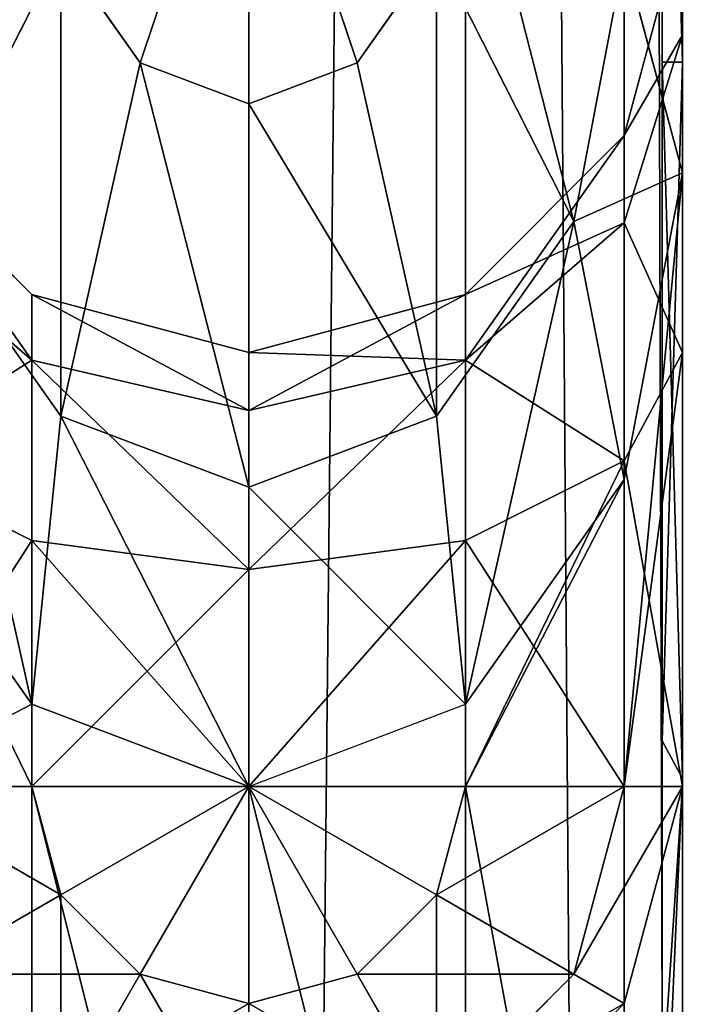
# Model space of a CAD drawing. Extents: x 0 to 923, y 0 to 335.
# Tile 94 of 164: x 639.7 to 641.25, y 160.33 to 162.6. Entities that reach past the tile are written whole.
import ezdxf

# ---------------------------------------------------------------- set-up
doc = ezdxf.new("R2010")
doc.units = 0
doc.layers.get('0').update_dxf_attribs({"color": 13, "linetype": 'CONTINUOUS'})

# ---------------------------------------------------------------- blocks, each defined once
blk = doc.blocks.new('GROUP_4')
mesh = blk.add_polyface()
corners = [(60.9964, 163.7155, 126.772), (50.0357, 151.7232, 115.9638), (49.0643, 163.3024, 115.9638), (61.8698, 153.3039, 126.772)]
mesh.append_faces([[corners[k] for k in face] for face in [(0, 1, 2), (1, 0, 3)]], dxfattribs={"vtx0": -1})
mesh = blk.add_polyface()
corners = [(49.3339, 151.6295, 116.6726), (60.3617, 163.6936, 127.5467), (48.3567, 163.2779, 116.6726), (61.2404, 153.2198, 127.5467)]
mesh.append_faces([[corners[k] for k in face] for face in [(0, 1, 2), (1, 0, 3)]], dxfattribs={"vtx0": -1})
blk = doc.blocks.new('COMPONENT_7')
blk.add_blockref('GROUP_4', (0, 0))
blk = doc.blocks.new('GROUP_2')
mesh = blk.add_polyface()
corners = [(829, 49), (1, 1), (1, 49), (829, 1)]
mesh.append_faces([[corners[k] for k in face] for face in [(0, 1, 2), (1, 0, 3)]], dxfattribs={"vtx0": -1})
mesh = blk.add_polyface()
corners = [(829, 1, 50), (1, 49, 50), (1, 1, 50), (829, 49, 50)]
mesh.append_faces([[corners[k] for k in face] for face in [(0, 1, 2), (1, 0, 3)]], dxfattribs={"vtx0": -1})
blk = doc.blocks.new('COMPONENT_4')
for p, q in [((5, 9.4675), (5, 9.717, 0.067)), ((2.7663, 8.869), (5, 9.4675)), ((5, 9.4675), (7.2337, 8.869)), ((7.3585, 9.085, 0.067), (7.2337, 8.869)), ((7.2337, 8.869), (8.869, 7.2337)), ((8.869, 2.7663), (7.2337, 1.131)), ((5, 0.5325), (2.7663, 1.131)), ((7.2337, 1.131), (5, 0.5325)), ((7.2337, 1.131), (7.3585, 0.915, 0.067)), ((5, 0.5325), (5, 0.283, 0.067))]:
    blk.add_line(p, q)
mesh = blk.add_polyface()
corners = [(5, 9.717, 0.067), (2.7663, 8.869), (2.6415, 9.085, 0.067), (5, 9.4675)]
mesh.append_faces([[corners[k] for k in face] for face in [(0, 1, 2), (1, 0, 3)]], dxfattribs={"vtx0": -1})
mesh = blk.add_polyface()
corners = [(7.3585, 9.085, 0.067), (5, 9.4675), (5, 9.717, 0.067), (7.2337, 8.869)]
mesh.append_faces([[corners[k] for k in face] for face in [(0, 1, 2), (1, 0, 3)]], dxfattribs={"vtx0": -1})
mesh = blk.add_polyface()
corners = [(1.131, 7.2337), (1.131, 2.7663), (0.5325, 5), (2.7663, 8.869), (2.7663, 1.131), (5, 0.5325), (5, 9.4675), (7.2337, 1.131), (7.2337, 8.869), (8.869, 2.7663), (8.869, 7.2337), (9.4675, 5)]
mesh.append_faces([[corners[k] for k in face] for face in [(0, 1, 2), (9, 10, 11)]], dxfattribs={"vtx0": -1})
mesh.append_faces([[corners[k] for k in face] for face in [(1, 3, 4), (4, 3, 5), (5, 6, 7), (7, 8, 9)]], dxfattribs={"vtx0": -1, "vtx1": -1})
mesh.append_faces([[corners[k] for k in face] for face in [(1, 0, 3), (5, 3, 6), (7, 6, 8), (9, 8, 10)]], dxfattribs={"vtx0": -1, "vtx2": -1})
mesh = blk.add_polyface()
corners = [(7.3585, 9.085, 0.067), (8.869, 7.2337), (7.2337, 8.869), (9.085, 7.3585, 0.067)]
mesh.append_faces([[corners[k] for k in face] for face in [(0, 1, 2), (1, 0, 3)]], dxfattribs={"vtx0": -1})
mesh = blk.add_polyface()
corners = [(8.869, 2.7663), (7.3585, 0.915, 0.067), (7.2337, 1.131), (9.085, 2.6415, 0.067)]
mesh.append_faces([[corners[k] for k in face] for face in [(0, 1, 2), (1, 0, 3)]], dxfattribs={"vtx0": -1})
mesh = blk.add_polyface()
corners = [(2.7663, 1.131), (5, 0.283, 0.067), (2.6415, 0.915, 0.067), (5, 0.5325)]
mesh.append_faces([[corners[k] for k in face] for face in [(0, 1, 2), (1, 0, 3)]], dxfattribs={"vtx0": -1})
mesh = blk.add_polyface()
corners = [(7.2337, 1.131), (5, 0.283, 0.067), (5, 0.5325), (7.3585, 0.915, 0.067)]
mesh.append_faces([[corners[k] for k in face] for face in [(0, 1, 2), (1, 0, 3)]], dxfattribs={"vtx0": -1})
blk = doc.blocks.new('GROUP_19')
for p, q in [((359, 1), (359, 49)), ((359.5, 49, 0.134), (359.5, 1, 0.134)), ((359.866, 49, 0.5), (359.866, 1, 0.5)), ((360, 49, 23), (360, 19.6125, 23)), ((360, 49, 1), (360, 1, 1)), ((358.75, 19.8662, 23.866), (359, 20.6125, 24)), ((359, 19.7714, 23.866), (359, 20.6125, 24)), ((359.25, 19.8662, 23.866), (359, 20.6125, 24)), ((360, 20.1983, 15), (359.866, 19.6983, 15)), ((360, 19.9304, 16), (360, 20.1983, 15)), ((360, 19.9304, 14), (360, 20.1983, 15)), ((358.25, 19.5001, 23.5), (358.567, 20.125, 23.866)), ((358.567, 20.125, 23.866), (358.75, 19.8662, 23.866)), ((359.25, 19.8662, 23.866), (359.433, 20.125, 23.866)), ((359.75, 19.5001, 23.5), (359.433, 20.125, 23.866)), ((359.75, 19.5001, 23.5), (359.866, 20.1125, 23.5)), ((360, 19.6125, 23), (359.866, 20.1125, 23.5)), ((359.866, 19.4973, 15.75), (360, 19.9304, 16)), ((359.866, 19.4973, 14.25), (360, 19.9304, 14)), ((360, 19.1983, 16.7321), (360, 19.9304, 16)), ((360, 19.1983, 13.2679), (360, 19.9304, 14)), ((358.567, 19.0519, 23.5), (358.75, 19.8662, 23.866)), ((358.75, 19.8662, 23.866), (359, 19.7714, 23.866)), ((359, 19.7714, 23.866), (359.25, 19.8662, 23.866)), ((359.433, 19.0519, 23.5), (359.25, 19.8662, 23.866)), ((359, 18.8878, 23.5), (359, 19.7714, 23.866)), ((358.134, 19.6983, 15), (358.5, 19.3323, 15)), ((359.866, 19.6983, 15), (359.5, 19.3323, 15)), ((359.866, 19.6983, 15), (359.866, 19.4973, 15.75)), ((359.866, 19.6983, 15), (359.866, 19.4973, 14.25)), ((360, 19.6125, 23), (359.866, 18.9054, 23)), ((360, 18.1983, 21.5858), (360, 19.6125, 23)), ((358.5, 19.1804, 15.567), (358.134, 19.4973, 15.75)), ((358.5, 19.1804, 14.433), (358.134, 19.4973, 14.25)), ((358.25, 19.5001, 23.5), (358.567, 19.0519, 23.5)), ((359.433, 19.0519, 23.5), (359.75, 19.5001, 23.5)), ((359.5, 19.1804, 15.567), (359.866, 19.4973, 15.75)), ((359.5, 19.1804, 14.433), (359.866, 19.4973, 14.25)), ((359.866, 18.9054, 23), (359.75, 19.5001, 23.5)), ((359.866, 19.4973, 15.75), (359.866, 18.9483, 16.299)), ((359.866, 19.4973, 14.25), (359.866, 18.9483, 13.701)), ((358.5, 19.3323, 15), (358.5, 19.1804, 15.567)), ((358.5, 19.3323, 15), (359, 19.1983, 15)), ((358.5, 19.3323, 15), (358.5, 19.1804, 14.433)), ((359.5, 19.3323, 15), (359, 19.1983, 15)), ((359.5, 19.3323, 15), (359.5, 19.1804, 15.567)), ((359.5, 19.3323, 15), (359.5, 19.1804, 14.433)), ((359, 19.1983, 15), (359, 19.0643, 15.5)), ((359, 19.1983, 15), (359, 19.0643, 14.5)), ((359.866, 18.9483, 16.299), (360, 19.1983, 16.7321)), ((359.866, 18.9483, 13.701), (360, 19.1983, 13.2679)), ((360, 18.1983, 17), (360, 19.1983, 16.7321)), ((360, 18.1983, 13), (360, 19.1983, 13.2679)), ((359, 19.0643, 15.5), (358.5, 19.1804, 15.567)), ((358.5, 19.1804, 15.567), (358.5, 18.7653, 15.9821)), ((359, 19.0643, 14.5), (358.5, 19.1804, 14.433)), ((358.5, 19.1804, 14.433), (358.5, 18.7653, 14.0179)), ((359, 19.0643, 15.5), (359.5, 19.1804, 15.567)), ((359, 19.0643, 14.5), (359.5, 19.1804, 14.433)), ((359.5, 19.1804, 15.567), (359.5, 18.7653, 15.9821)), ((359.5, 19.1804, 14.433), (359.5, 18.7653, 14.0179)), ((359, 19.0643, 15.5), (359, 18.6983, 15.866)), ((359, 19.0643, 14.5), (359, 18.6983, 14.134)), ((358.5, 18.3878, 23), (358.567, 19.0519, 23.5)), ((358.567, 19.0519, 23.5), (359, 18.8878, 23.5)), ((359, 18.8878, 23.5), (359.433, 19.0519, 23.5)), ((359.5, 18.3878, 23), (359.433, 19.0519, 23.5)), ((358.5, 18.7653, 15.9821), (358.134, 18.9483, 16.299)), ((358.5, 18.7653, 14.0179), (358.134, 18.9483, 13.701)), ((359.5, 18.7653, 15.9821), (359.866, 18.9483, 16.299)), ((359.5, 18.7653, 14.0179), (359.866, 18.9483, 13.701)), ((359.866, 18.9483, 16.299), (359.866, 18.1983, 16.5)), ((359.866, 18.9483, 13.701), (359.866, 18.1983, 13.5)), ((358.5, 18.3878, 23), (358.134, 18.9054, 23)), ((359.866, 18.9054, 23), (359.5, 18.3878, 23)), ((359.866, 18.1983, 22.2929), (359.866, 18.9054, 23)), ((359, 18.1983, 23), (359, 18.8878, 23.5)), ((359, 18.6983, 15.866), (358.5, 18.7653, 15.9821)), ((358.5, 18.7653, 15.9821), (358.5, 18.1983, 16.134)), ((359, 18.6983, 14.134), (358.5, 18.7653, 14.0179)), ((358.5, 18.7653, 14.0179), (358.5, 18.1983, 13.866)), ((359, 18.6983, 15.866), (359.5, 18.7653, 15.9821)), ((359, 18.6983, 14.134), (359.5, 18.7653, 14.0179)), ((359.5, 18.7653, 15.9821), (359.5, 18.1983, 16.134)), ((359.5, 18.7653, 14.0179), (359.5, 18.1983, 13.866)), ((359, 18.6983, 15.866), (359, 18.1983, 16)), ((359, 18.6983, 14.134), (359, 18.1983, 14)), ((359, 18.1983, 23), (358.5, 18.3878, 23)), ((358.5, 18.1983, 22.8105), (358.5, 18.3878, 23)), ((359, 18.1983, 23), (359.5, 18.3878, 23)), ((359.5, 18.3878, 23), (359.5, 18.1983, 22.8105)), ((358.5, 18.1983, 16.134), (358.134, 18.1983, 16.5)), ((358.5, 18.1983, 13.866), (358.134, 18.1983, 13.5)), ((358.134, 18.1983, 22.2929), (358.5, 18.1983, 22.8105)), ((359, 18.1983, 16), (358.5, 18.1983, 16.134)), ((359, 18.1983, 14), (358.5, 18.1983, 13.866)), ((358.5, 18.1983, 16.134), (358.567, 17.9483, 16.134)), ((358.5, 18.1983, 22.8105), (358.567, 17.9483, 22.5605)), ((358.5, 18.1983, 22.8105), (359, 18.1983, 23)), ((358.5, 16.1983, 13.866), (358.5, 18.1983, 13.866)), ((358.567, 17.9483, 16.134), (359, 18.1983, 16)), ((358.567, 17.9483, 22.5605), (359, 18.1983, 23)), ((358.75, 17.7653, 16.134), (359, 18.1983, 16)), ((358.75, 17.7653, 22.3775), (359, 18.1983, 23)), ((359, 18.1983, 16), (359.5, 18.1983, 16.134)), ((359, 18.1983, 14), (359.5, 18.1983, 13.866)), ((359, 17.6983, 16.134), (359, 18.1983, 16)), ((359.25, 17.7653, 16.134), (359, 18.1983, 16)), ((359.433, 17.9483, 16.134), (359, 18.1983, 16)), ((359.25, 17.7653, 22.3775), (359, 18.1983, 23)), ((359, 17.6983, 22.3105), (359, 18.1983, 23)), ((359.433, 17.9483, 22.5605), (359, 18.1983, 23)), ((359, 18.1983, 23), (359.5, 18.1983, 22.8105)), ((359, 16.1983, 14), (359, 18.1983, 14)), ((359.5, 18.1983, 22.8105), (359.433, 17.9483, 22.5605)), ((359.5, 18.1983, 16.134), (359.433, 17.9483, 16.134)), ((359.5, 18.1983, 16.134), (359.866, 18.1983, 16.5)), ((359.5, 18.1983, 13.866), (359.866, 18.1983, 13.5)), ((359.5, 18.1983, 22.8105), (359.866, 18.1983, 22.2929)), ((359.5, 16.1983, 13.866), (359.5, 18.1983, 13.866)), ((359.866, 18.1983, 22.2929), (359.75, 17.7653, 21.8599)), ((359.866, 18.1983, 16.5), (359.75, 17.7653, 16.5)), ((359.866, 18.1983, 16.5), (360, 18.1983, 17)), ((359.866, 18.1983, 13.5), (360, 18.1983, 13)), ((359.866, 18.1983, 22.2929), (360, 18.1983, 21.5858)), ((359.866, 17.6983, 21.0858), (360, 18.1983, 21.5858)), ((360, 18.1983, 17), (359.866, 17.6983, 17)), ((359.866, 16.1983, 13.5), (359.866, 18.1983, 13.5)), ((360, 18.1983, 13), (360, 16.1983, 13)), ((360, 18.1983, 21.5858), (360, 18.1983, 17)), ((358.25, 17.7653, 16.5), (358.567, 17.9483, 16.134)), ((358.25, 17.7653, 21.8599), (358.567, 17.9483, 22.5605)), ((358.567, 17.9483, 16.134), (358.75, 17.7653, 16.134)), ((358.567, 17.9483, 22.5605), (358.75, 17.7653, 22.3775)), ((359.433, 17.9483, 22.5605), (359.25, 17.7653, 22.3775)), ((359.433, 17.9483, 16.134), (359.25, 17.7653, 16.134)), ((359.75, 17.7653, 16.5), (359.433, 17.9483, 16.134)), ((359.75, 17.7653, 21.8599), (359.433, 17.9483, 22.5605)), ((358.567, 17.4483, 16.5), (358.75, 17.7653, 16.134)), ((358.567, 17.4483, 21.5429), (358.75, 17.7653, 22.3775)), ((358.75, 17.7653, 16.134), (359, 17.6983, 16.134)), ((358.75, 17.7653, 22.3775), (359, 17.6983, 22.3105)), ((359.25, 17.7653, 16.134), (359, 17.6983, 16.134)), ((359.25, 17.7653, 22.3775), (359, 17.6983, 22.3105)), ((359.433, 17.4483, 16.5), (359.25, 17.7653, 16.134)), ((359.433, 17.4483, 21.5429), (359.25, 17.7653, 22.3775)), ((359.75, 17.7653, 16.5), (359.433, 17.4483, 16.5)), ((359.75, 17.7653, 21.8599), (359.433, 17.4483, 21.5429)), ((359.866, 17.6983, 17), (359.75, 17.7653, 16.5)), ((359.866, 17.6983, 21.0858), (359.75, 17.7653, 21.8599)), ((359, 17.3323, 16.5), (359, 17.6983, 16.134)), ((359, 17.3323, 21.4269), (359, 17.6983, 22.3105)), ((359.866, 17.6983, 17), (359.5, 17.3323, 17)), ((359.5, 17.3323, 20.7198), (359.866, 17.6983, 21.0858)), ((359.866, 17.6983, 17), (359.866, 17.6983, 21.0858))]:
    blk.add_line(p, q)
mesh = blk.add_polyface()
corners = [(359, 49), (1, 1), (1, 49), (359, 1)]
mesh.append_faces([[corners[k] for k in face] for face in [(0, 1, 2), (1, 0, 3)]], dxfattribs={"vtx0": -1})
mesh = blk.add_polyface()
corners = [(359.5, 49, 0.134), (359, 1), (359, 49), (359.5, 1, 0.134)]
mesh.append_faces([[corners[k] for k in face] for face in [(0, 1, 2), (1, 0, 3)]], dxfattribs={"vtx0": -1})
mesh = blk.add_polyface()
corners = [(359.5, 49, 0.134), (359.866, 1, 0.5), (359.5, 1, 0.134), (359.866, 49, 0.5)]
mesh.append_faces([[corners[k] for k in face] for face in [(0, 1, 2), (1, 0, 3)]], dxfattribs={"vtx0": -1})
mesh = blk.add_polyface()
corners = [(360, 49, 23), (359.866, 20.1125, 23.5), (360, 19.6125, 23), (359.866, 49, 23.5)]
mesh.append_faces([[corners[k] for k in face] for face in [(0, 1, 2), (1, 0, 3)]], dxfattribs={"vtx0": -1})
mesh = blk.add_polyface()
corners = [(359.866, 49, 0.5), (360, 1, 1), (359.866, 1, 0.5), (360, 49, 1)]
mesh.append_faces([[corners[k] for k in face] for face in [(0, 1, 2), (1, 0, 3)]], dxfattribs={"vtx0": -1})
mesh = blk.add_polyface()
corners = [(360, 1, 1), (360, 15.1983, 13.2679), (360, 1, 23), (360, 49, 1), (360, 14.4663, 14), (360, 14.1983, 15), (360, 12.7841, 23), (360, 16.1983, 13), (360, 18.1983, 13), (360, 19.1983, 13.2679), (360, 19.9304, 14), (360, 20.1983, 15), (360, 18.1983, 17), (360, 19.6125, 23), (360, 18.1983, 21.5858), (360, 19.1983, 16.7321), (360, 19.9304, 16), (360, 49, 23), (360, 14.1983, 21.5858)]
mesh.append_faces([[corners[k] for k in face] for face in [(12, 13, 14)]], dxfattribs={"vtx0": -1})
mesh.append_faces([[corners[k] for k in face] for face in [(0, 1, 2), (2, 5, 6), (1, 3, 7), (7, 3, 8), (8, 3, 9), (9, 3, 10), (10, 3, 11), (13, 16, 17), (17, 11, 3)]], dxfattribs={"vtx0": -1, "vtx1": -1})
mesh.append_faces([[corners[k] for k in face] for face in [(1, 0, 3), (2, 1, 4), (2, 4, 5), (13, 12, 15), (13, 15, 16), (17, 16, 11)]], dxfattribs={"vtx0": -1, "vtx2": -1})
mesh.append_faces([[corners[k] for k in face] for face in [(18, 6, 5)]], dxfattribs={"vtx1": -1})
mesh = blk.add_polyface()
corners = [(359, 20.6125, 24), (358.567, 20.125, 23.866), (358.75, 19.8662, 23.866)]
mesh.append_faces([[corners[k] for k in face] for face in [(0, 1, 2)]])
mesh = blk.add_polyface()
corners = [(359, 20.6125, 24), (358.75, 19.8662, 23.866), (359, 19.7714, 23.866)]
mesh.append_faces([[corners[k] for k in face] for face in [(0, 1, 2)]])
mesh = blk.add_polyface()
corners = [(359.25, 19.8662, 23.866), (359, 20.6125, 24), (359, 19.7714, 23.866)]
mesh.append_faces([[corners[k] for k in face] for face in [(0, 1, 2)]])
mesh = blk.add_polyface()
corners = [(359.433, 20.125, 23.866), (359, 20.6125, 24), (359.25, 19.8662, 23.866)]
mesh.append_faces([[corners[k] for k in face] for face in [(0, 1, 2)]])
mesh = blk.add_polyface()
corners = [(358.25, 19.5001, 23.5), (358.5, 20.4785, 23.866), (358.134, 20.1125, 23.5), (358.567, 20.125, 23.866)]
mesh.append_faces([[corners[k] for k in face] for face in [(0, 1, 2), (1, 0, 3)]], dxfattribs={"vtx0": -1})
mesh = blk.add_polyface()
corners = [(359.75, 19.5001, 23.5), (359.5, 20.4785, 23.866), (359.433, 20.125, 23.866), (359.866, 20.1125, 23.5)]
mesh.append_faces([[corners[k] for k in face] for face in [(0, 1, 2), (1, 0, 3)]], dxfattribs={"vtx0": -1})
mesh = blk.add_polyface()
corners = [(359.866, 19.6983, 15), (360, 19.9304, 16), (359.866, 19.4973, 15.75), (360, 20.1983, 15)]
mesh.append_faces([[corners[k] for k in face] for face in [(0, 1, 2), (1, 0, 3)]], dxfattribs={"vtx0": -1})
mesh = blk.add_polyface()
corners = [(360, 19.9304, 14), (359.866, 19.6983, 15), (359.866, 19.4973, 14.25), (360, 20.1983, 15)]
mesh.append_faces([[corners[k] for k in face] for face in [(0, 1, 2), (1, 0, 3)]], dxfattribs={"vtx0": -1})
mesh = blk.add_polyface()
corners = [(358.567, 19.0519, 23.5), (358.567, 20.125, 23.866), (358.25, 19.5001, 23.5), (358.75, 19.8662, 23.866)]
mesh.append_faces([[corners[k] for k in face] for face in [(0, 1, 2), (1, 0, 3)]], dxfattribs={"vtx0": -1})
mesh = blk.add_polyface()
corners = [(359.433, 19.0519, 23.5), (359.433, 20.125, 23.866), (359.25, 19.8662, 23.866), (359.75, 19.5001, 23.5)]
mesh.append_faces([[corners[k] for k in face] for face in [(0, 1, 2), (1, 0, 3)]], dxfattribs={"vtx0": -1})
mesh = blk.add_polyface()
corners = [(360, 19.6125, 23), (359.75, 19.5001, 23.5), (359.866, 18.9054, 23), (359.866, 20.1125, 23.5)]
mesh.append_faces([[corners[k] for k in face] for face in [(0, 1, 2), (1, 0, 3)]], dxfattribs={"vtx0": -1})
mesh = blk.add_polyface()
corners = [(359.866, 19.4973, 15.75), (360, 19.1983, 16.7321), (359.866, 18.9483, 16.299), (360, 19.9304, 16)]
mesh.append_faces([[corners[k] for k in face] for face in [(0, 1, 2), (1, 0, 3)]], dxfattribs={"vtx0": -1})
mesh = blk.add_polyface()
corners = [(360, 19.1983, 13.2679), (359.866, 19.4973, 14.25), (359.866, 18.9483, 13.701), (360, 19.9304, 14)]
mesh.append_faces([[corners[k] for k in face] for face in [(0, 1, 2), (1, 0, 3)]], dxfattribs={"vtx0": -1})
mesh = blk.add_polyface()
corners = [(359, 18.8878, 23.5), (358.75, 19.8662, 23.866), (358.567, 19.0519, 23.5), (359, 19.7714, 23.866)]
mesh.append_faces([[corners[k] for k in face] for face in [(0, 1, 2), (1, 0, 3)]], dxfattribs={"vtx0": -1})
mesh = blk.add_polyface()
corners = [(359.433, 19.0519, 23.5), (359, 19.7714, 23.866), (359, 18.8878, 23.5), (359.25, 19.8662, 23.866)]
mesh.append_faces([[corners[k] for k in face] for face in [(0, 1, 2), (1, 0, 3)]], dxfattribs={"vtx0": -1})
mesh = blk.add_polyface()
corners = [(358.5, 19.1804, 15.567), (358.134, 19.6983, 15), (358.5, 19.3323, 15), (358.134, 19.4973, 15.75)]
mesh.append_faces([[corners[k] for k in face] for face in [(0, 1, 2), (1, 0, 3)]], dxfattribs={"vtx0": -1})
mesh = blk.add_polyface()
corners = [(358.5, 19.1804, 14.433), (358.134, 19.6983, 15), (358.134, 19.4973, 14.25), (358.5, 19.3323, 15)]
mesh.append_faces([[corners[k] for k in face] for face in [(0, 1, 2), (1, 0, 3)]], dxfattribs={"vtx0": -1})
mesh = blk.add_polyface()
corners = [(359.866, 19.4973, 15.75), (359.5, 19.3323, 15), (359.866, 19.6983, 15), (359.5, 19.1804, 15.567)]
mesh.append_faces([[corners[k] for k in face] for face in [(0, 1, 2), (1, 0, 3)]], dxfattribs={"vtx0": -1})
mesh = blk.add_polyface()
corners = [(359.866, 19.6983, 15), (359.5, 19.1804, 14.433), (359.866, 19.4973, 14.25), (359.5, 19.3323, 15)]
mesh.append_faces([[corners[k] for k in face] for face in [(0, 1, 2), (1, 0, 3)]], dxfattribs={"vtx0": -1})
mesh = blk.add_polyface()
corners = [(360, 19.6125, 23), (359.866, 18.1983, 22.2929), (360, 18.1983, 21.5858), (359.866, 18.9054, 23)]
mesh.append_faces([[corners[k] for k in face] for face in [(0, 1, 2), (1, 0, 3)]], dxfattribs={"vtx0": -1})
mesh = blk.add_polyface()
corners = [(358.5, 18.3878, 23), (358.25, 19.5001, 23.5), (358.134, 18.9054, 23), (358.567, 19.0519, 23.5)]
mesh.append_faces([[corners[k] for k in face] for face in [(0, 1, 2), (1, 0, 3)]], dxfattribs={"vtx0": -1})
mesh = blk.add_polyface()
corners = [(358.134, 18.9483, 16.299), (358.5, 19.1804, 15.567), (358.5, 18.7653, 15.9821), (358.134, 19.4973, 15.75)]
mesh.append_faces([[corners[k] for k in face] for face in [(0, 1, 2), (1, 0, 3)]], dxfattribs={"vtx0": -1})
mesh = blk.add_polyface()
corners = [(358.5, 19.1804, 14.433), (358.134, 18.9483, 13.701), (358.5, 18.7653, 14.0179), (358.134, 19.4973, 14.25)]
mesh.append_faces([[corners[k] for k in face] for face in [(0, 1, 2), (1, 0, 3)]], dxfattribs={"vtx0": -1})
mesh = blk.add_polyface()
corners = [(359.5, 18.3878, 23), (359.75, 19.5001, 23.5), (359.433, 19.0519, 23.5), (359.866, 18.9054, 23)]
mesh.append_faces([[corners[k] for k in face] for face in [(0, 1, 2), (1, 0, 3)]], dxfattribs={"vtx0": -1})
mesh = blk.add_polyface()
corners = [(359.5, 19.1804, 15.567), (359.866, 18.9483, 16.299), (359.5, 18.7653, 15.9821), (359.866, 19.4973, 15.75)]
mesh.append_faces([[corners[k] for k in face] for face in [(0, 1, 2), (1, 0, 3)]], dxfattribs={"vtx0": -1})
mesh = blk.add_polyface()
corners = [(359.866, 18.9483, 13.701), (359.5, 19.1804, 14.433), (359.5, 18.7653, 14.0179), (359.866, 19.4973, 14.25)]
mesh.append_faces([[corners[k] for k in face] for face in [(0, 1, 2), (1, 0, 3)]], dxfattribs={"vtx0": -1})
mesh = blk.add_polyface()
corners = [(359, 19.0643, 15.5), (358.5, 19.3323, 15), (359, 19.1983, 15), (358.5, 19.1804, 15.567)]
mesh.append_faces([[corners[k] for k in face] for face in [(0, 1, 2), (1, 0, 3)]], dxfattribs={"vtx0": -1})
mesh = blk.add_polyface()
corners = [(359, 19.0643, 14.5), (358.5, 19.3323, 15), (358.5, 19.1804, 14.433), (359, 19.1983, 15)]
mesh.append_faces([[corners[k] for k in face] for face in [(0, 1, 2), (1, 0, 3)]], dxfattribs={"vtx0": -1})
mesh = blk.add_polyface()
corners = [(359.5, 19.1804, 15.567), (359, 19.1983, 15), (359.5, 19.3323, 15), (359, 19.0643, 15.5)]
mesh.append_faces([[corners[k] for k in face] for face in [(0, 1, 2), (1, 0, 3)]], dxfattribs={"vtx0": -1})
mesh = blk.add_polyface()
corners = [(359.5, 19.3323, 15), (359, 19.0643, 14.5), (359.5, 19.1804, 14.433), (359, 19.1983, 15)]
mesh.append_faces([[corners[k] for k in face] for face in [(0, 1, 2), (1, 0, 3)]], dxfattribs={"vtx0": -1})
mesh = blk.add_polyface()
corners = [(359.866, 18.9483, 16.299), (360, 18.1983, 17), (359.866, 18.1983, 16.5), (360, 19.1983, 16.7321)]
mesh.append_faces([[corners[k] for k in face] for face in [(0, 1, 2), (1, 0, 3)]], dxfattribs={"vtx0": -1})
mesh = blk.add_polyface()
corners = [(360, 19.1983, 13.2679), (359.866, 18.1983, 13.5), (360, 18.1983, 13), (359.866, 18.9483, 13.701)]
mesh.append_faces([[corners[k] for k in face] for face in [(0, 1, 2), (1, 0, 3)]], dxfattribs={"vtx0": -1})
mesh = blk.add_polyface()
corners = [(359, 18.6983, 15.866), (358.5, 19.1804, 15.567), (359, 19.0643, 15.5), (358.5, 18.7653, 15.9821)]
mesh.append_faces([[corners[k] for k in face] for face in [(0, 1, 2), (1, 0, 3)]], dxfattribs={"vtx0": -1})
mesh = blk.add_polyface()
corners = [(359, 18.6983, 14.134), (358.5, 19.1804, 14.433), (358.5, 18.7653, 14.0179), (359, 19.0643, 14.5)]
mesh.append_faces([[corners[k] for k in face] for face in [(0, 1, 2), (1, 0, 3)]], dxfattribs={"vtx0": -1})
mesh = blk.add_polyface()
corners = [(359.5, 19.1804, 15.567), (359, 18.6983, 15.866), (359, 19.0643, 15.5), (359.5, 18.7653, 15.9821)]
mesh.append_faces([[corners[k] for k in face] for face in [(0, 1, 2), (1, 0, 3)]], dxfattribs={"vtx0": -1})
mesh = blk.add_polyface()
corners = [(359.5, 19.1804, 14.433), (359, 18.6983, 14.134), (359.5, 18.7653, 14.0179), (359, 19.0643, 14.5)]
mesh.append_faces([[corners[k] for k in face] for face in [(0, 1, 2), (1, 0, 3)]], dxfattribs={"vtx0": -1})
mesh = blk.add_polyface()
corners = [(359, 18.1983, 23), (358.567, 19.0519, 23.5), (358.5, 18.3878, 23), (359, 18.8878, 23.5)]
mesh.append_faces([[corners[k] for k in face] for face in [(0, 1, 2), (1, 0, 3)]], dxfattribs={"vtx0": -1})
mesh = blk.add_polyface()
corners = [(359.5, 18.3878, 23), (359, 18.8878, 23.5), (359, 18.1983, 23), (359.433, 19.0519, 23.5)]
mesh.append_faces([[corners[k] for k in face] for face in [(0, 1, 2), (1, 0, 3)]], dxfattribs={"vtx0": -1})
mesh = blk.add_polyface()
corners = [(358.5, 18.7653, 15.9821), (358.134, 18.1983, 16.5), (358.134, 18.9483, 16.299), (358.5, 18.1983, 16.134)]
mesh.append_faces([[corners[k] for k in face] for face in [(0, 1, 2), (1, 0, 3)]], dxfattribs={"vtx0": -1})
mesh = blk.add_polyface()
corners = [(358.5, 18.1983, 13.866), (358.134, 18.9483, 13.701), (358.134, 18.1983, 13.5), (358.5, 18.7653, 14.0179)]
mesh.append_faces([[corners[k] for k in face] for face in [(0, 1, 2), (1, 0, 3)]], dxfattribs={"vtx0": -1})
mesh = blk.add_polyface()
corners = [(359.866, 18.9483, 16.299), (359.5, 18.1983, 16.134), (359.5, 18.7653, 15.9821), (359.866, 18.1983, 16.5)]
mesh.append_faces([[corners[k] for k in face] for face in [(0, 1, 2), (1, 0, 3)]], dxfattribs={"vtx0": -1})
mesh = blk.add_polyface()
corners = [(359.866, 18.1983, 13.5), (359.5, 18.7653, 14.0179), (359.5, 18.1983, 13.866), (359.866, 18.9483, 13.701)]
mesh.append_faces([[corners[k] for k in face] for face in [(0, 1, 2), (1, 0, 3)]], dxfattribs={"vtx0": -1})
mesh = blk.add_polyface()
corners = [(358.5, 18.3878, 23), (358.134, 18.1983, 22.2929), (358.5, 18.1983, 22.8105), (358.134, 18.9054, 23)]
mesh.append_faces([[corners[k] for k in face] for face in [(0, 1, 2), (1, 0, 3)]], dxfattribs={"vtx0": -1})
mesh = blk.add_polyface()
corners = [(359.866, 18.9054, 23), (359.5, 18.1983, 22.8105), (359.866, 18.1983, 22.2929), (359.5, 18.3878, 23)]
mesh.append_faces([[corners[k] for k in face] for face in [(0, 1, 2), (1, 0, 3)]], dxfattribs={"vtx0": -1})
mesh = blk.add_polyface()
corners = [(359, 18.6983, 15.866), (358.5, 18.1983, 16.134), (358.5, 18.7653, 15.9821), (359, 18.1983, 16)]
mesh.append_faces([[corners[k] for k in face] for face in [(0, 1, 2), (1, 0, 3)]], dxfattribs={"vtx0": -1})
mesh = blk.add_polyface()
corners = [(359, 18.1983, 14), (358.5, 18.7653, 14.0179), (358.5, 18.1983, 13.866), (359, 18.6983, 14.134)]
mesh.append_faces([[corners[k] for k in face] for face in [(0, 1, 2), (1, 0, 3)]], dxfattribs={"vtx0": -1})
mesh = blk.add_polyface()
corners = [(359.5, 18.7653, 15.9821), (359, 18.1983, 16), (359, 18.6983, 15.866), (359.5, 18.1983, 16.134)]
mesh.append_faces([[corners[k] for k in face] for face in [(0, 1, 2), (1, 0, 3)]], dxfattribs={"vtx0": -1})
mesh = blk.add_polyface()
corners = [(359, 18.1983, 14), (359.5, 18.7653, 14.0179), (359, 18.6983, 14.134), (359.5, 18.1983, 13.866)]
mesh.append_faces([[corners[k] for k in face] for face in [(0, 1, 2), (1, 0, 3)]], dxfattribs={"vtx0": -1})
mesh = blk.add_polyface()
corners = [(359, 18.1983, 23), (358.5, 18.3878, 23), (358.5, 18.1983, 22.8105)]
mesh.append_faces([[corners[k] for k in face] for face in [(0, 1, 2)]])
mesh = blk.add_polyface()
corners = [(358.134, 18.1983, 16.5), (358.567, 17.9483, 16.134), (358.25, 17.7653, 16.5), (358.5, 18.1983, 16.134)]
mesh.append_faces([[corners[k] for k in face] for face in [(0, 1, 2), (1, 0, 3)]], dxfattribs={"vtx0": -1})
mesh = blk.add_polyface()
corners = [(358.567, 17.9483, 22.5605), (358.134, 18.1983, 22.2929), (358.25, 17.7653, 21.8599), (358.5, 18.1983, 22.8105)]
mesh.append_faces([[corners[k] for k in face] for face in [(0, 1, 2), (1, 0, 3)]], dxfattribs={"vtx0": -1})
mesh = blk.add_polyface()
corners = [(358.5, 16.1983, 13.866), (358.134, 18.1983, 13.5), (358.134, 16.1983, 13.5), (358.5, 18.1983, 13.866)]
mesh.append_faces([[corners[k] for k in face] for face in [(0, 1, 2), (1, 0, 3)]], dxfattribs={"vtx0": -1})
mesh = blk.add_polyface()
corners = [(359, 18.1983, 16), (358.567, 17.9483, 16.134), (358.5, 18.1983, 16.134)]
mesh.append_faces([[corners[k] for k in face] for face in [(0, 1, 2)]])
mesh = blk.add_polyface()
corners = [(359, 18.1983, 23), (358.5, 18.1983, 22.8105), (358.567, 17.9483, 22.5605)]
mesh.append_faces([[corners[k] for k in face] for face in [(0, 1, 2)]])
mesh = blk.add_polyface()
corners = [(359, 16.1983, 14), (358.5, 18.1983, 13.866), (358.5, 16.1983, 13.866), (359, 18.1983, 14)]
mesh.append_faces([[corners[k] for k in face] for face in [(0, 1, 2), (1, 0, 3)]], dxfattribs={"vtx0": -1})
mesh = blk.add_polyface()
corners = [(359, 18.1983, 16), (358.75, 17.7653, 16.134), (358.567, 17.9483, 16.134)]
mesh.append_faces([[corners[k] for k in face] for face in [(0, 1, 2)]])
mesh = blk.add_polyface()
corners = [(359, 18.1983, 23), (358.567, 17.9483, 22.5605), (358.75, 17.7653, 22.3775)]
mesh.append_faces([[corners[k] for k in face] for face in [(0, 1, 2)]])
mesh = blk.add_polyface()
corners = [(359, 17.6983, 16.134), (358.75, 17.7653, 16.134), (359, 18.1983, 16)]
mesh.append_faces([[corners[k] for k in face] for face in [(0, 1, 2)]])
mesh = blk.add_polyface()
corners = [(359, 18.1983, 23), (358.75, 17.7653, 22.3775), (359, 17.6983, 22.3105)]
mesh.append_faces([[corners[k] for k in face] for face in [(0, 1, 2)]])
mesh = blk.add_polyface()
corners = [(359.25, 17.7653, 16.134), (359, 17.6983, 16.134), (359, 18.1983, 16)]
mesh.append_faces([[corners[k] for k in face] for face in [(0, 1, 2)]])
mesh = blk.add_polyface()
corners = [(359, 18.1983, 23), (359, 17.6983, 22.3105), (359.25, 17.7653, 22.3775)]
mesh.append_faces([[corners[k] for k in face] for face in [(0, 1, 2)]])
mesh = blk.add_polyface()
corners = [(359, 18.1983, 23), (359.25, 17.7653, 22.3775), (359.433, 17.9483, 22.5605)]
mesh.append_faces([[corners[k] for k in face] for face in [(0, 1, 2)]])
mesh = blk.add_polyface()
corners = [(359, 18.1983, 23), (359.433, 17.9483, 22.5605), (359.5, 18.1983, 22.8105)]
mesh.append_faces([[corners[k] for k in face] for face in [(0, 1, 2)]])
mesh = blk.add_polyface()
corners = [(359.5, 18.1983, 16.134), (359.433, 17.9483, 16.134), (359, 18.1983, 16)]
mesh.append_faces([[corners[k] for k in face] for face in [(0, 1, 2)]])
mesh = blk.add_polyface()
corners = [(359.433, 17.9483, 16.134), (359.25, 17.7653, 16.134), (359, 18.1983, 16)]
mesh.append_faces([[corners[k] for k in face] for face in [(0, 1, 2)]])
mesh = blk.add_polyface()
corners = [(359.5, 16.1983, 13.866), (359, 18.1983, 14), (359, 16.1983, 14), (359.5, 18.1983, 13.866)]
mesh.append_faces([[corners[k] for k in face] for face in [(0, 1, 2), (1, 0, 3)]], dxfattribs={"vtx0": -1})
mesh = blk.add_polyface()
corners = [(359.866, 18.1983, 22.2929), (359.433, 17.9483, 22.5605), (359.75, 17.7653, 21.8599), (359.5, 18.1983, 22.8105)]
mesh.append_faces([[corners[k] for k in face] for face in [(0, 1, 2), (1, 0, 3)]], dxfattribs={"vtx0": -1})
mesh = blk.add_polyface()
corners = [(359.433, 17.9483, 16.134), (359.866, 18.1983, 16.5), (359.75, 17.7653, 16.5), (359.5, 18.1983, 16.134)]
mesh.append_faces([[corners[k] for k in face] for face in [(0, 1, 2), (1, 0, 3)]], dxfattribs={"vtx0": -1})
mesh = blk.add_polyface()
corners = [(359.866, 16.1983, 13.5), (359.5, 18.1983, 13.866), (359.5, 16.1983, 13.866), (359.866, 18.1983, 13.5)]
mesh.append_faces([[corners[k] for k in face] for face in [(0, 1, 2), (1, 0, 3)]], dxfattribs={"vtx0": -1})
mesh = blk.add_polyface()
corners = [(360, 18.1983, 21.5858), (359.75, 17.7653, 21.8599), (359.866, 17.6983, 21.0858), (359.866, 18.1983, 22.2929)]
mesh.append_faces([[corners[k] for k in face] for face in [(0, 1, 2), (1, 0, 3)]], dxfattribs={"vtx0": -1})
mesh = blk.add_polyface()
corners = [(359.75, 17.7653, 16.5), (360, 18.1983, 17), (359.866, 17.6983, 17), (359.866, 18.1983, 16.5)]
mesh.append_faces([[corners[k] for k in face] for face in [(0, 1, 2), (1, 0, 3)]], dxfattribs={"vtx0": -1})
mesh = blk.add_polyface()
corners = [(359.866, 17.6983, 17), (360, 18.1983, 21.5858), (359.866, 17.6983, 21.0858), (360, 18.1983, 17)]
mesh.append_faces([[corners[k] for k in face] for face in [(0, 1, 2), (1, 0, 3)]], dxfattribs={"vtx0": -1})
mesh = blk.add_polyface()
corners = [(360, 18.1983, 13), (359.866, 16.1983, 13.5), (360, 16.1983, 13), (359.866, 18.1983, 13.5)]
mesh.append_faces([[corners[k] for k in face] for face in [(0, 1, 2), (1, 0, 3)]], dxfattribs={"vtx0": -1})
mesh = blk.add_polyface()
corners = [(358.567, 17.9483, 16.134), (358.567, 17.4483, 16.5), (358.25, 17.7653, 16.5), (358.75, 17.7653, 16.134)]
mesh.append_faces([[corners[k] for k in face] for face in [(0, 1, 2), (1, 0, 3)]], dxfattribs={"vtx0": -1})
mesh = blk.add_polyface()
corners = [(358.75, 17.7653, 22.3775), (358.25, 17.7653, 21.8599), (358.567, 17.4483, 21.5429), (358.567, 17.9483, 22.5605)]
mesh.append_faces([[corners[k] for k in face] for face in [(0, 1, 2), (1, 0, 3)]], dxfattribs={"vtx0": -1})
mesh = blk.add_polyface()
corners = [(359.75, 17.7653, 21.8599), (359.25, 17.7653, 22.3775), (359.433, 17.4483, 21.5429), (359.433, 17.9483, 22.5605)]
mesh.append_faces([[corners[k] for k in face] for face in [(0, 1, 2), (1, 0, 3)]], dxfattribs={"vtx0": -1})
mesh = blk.add_polyface()
corners = [(359.433, 17.9483, 16.134), (359.433, 17.4483, 16.5), (359.25, 17.7653, 16.134), (359.75, 17.7653, 16.5)]
mesh.append_faces([[corners[k] for k in face] for face in [(0, 1, 2), (1, 0, 3)]], dxfattribs={"vtx0": -1})
mesh = blk.add_polyface()
corners = [(358.134, 17.6983, 17), (358.567, 17.4483, 16.5), (358.5, 17.3323, 17), (358.25, 17.7653, 16.5)]
mesh.append_faces([[corners[k] for k in face] for face in [(0, 1, 2), (1, 0, 3)]], dxfattribs={"vtx0": -1})
mesh = blk.add_polyface()
corners = [(358.567, 17.4483, 21.5429), (358.134, 17.6983, 21.0858), (358.5, 17.3323, 20.7198), (358.25, 17.7653, 21.8599)]
mesh.append_faces([[corners[k] for k in face] for face in [(0, 1, 2), (1, 0, 3)]], dxfattribs={"vtx0": -1})
mesh = blk.add_polyface()
corners = [(359, 17.3323, 16.5), (358.75, 17.7653, 16.134), (359, 17.6983, 16.134), (358.567, 17.4483, 16.5)]
mesh.append_faces([[corners[k] for k in face] for face in [(0, 1, 2), (1, 0, 3)]], dxfattribs={"vtx0": -1})
mesh = blk.add_polyface()
corners = [(359, 17.6983, 22.3105), (358.567, 17.4483, 21.5429), (359, 17.3323, 21.4269), (358.75, 17.7653, 22.3775)]
mesh.append_faces([[corners[k] for k in face] for face in [(0, 1, 2), (1, 0, 3)]], dxfattribs={"vtx0": -1})
mesh = blk.add_polyface()
corners = [(359.433, 17.4483, 21.5429), (359, 17.6983, 22.3105), (359, 17.3323, 21.4269), (359.25, 17.7653, 22.3775)]
mesh.append_faces([[corners[k] for k in face] for face in [(0, 1, 2), (1, 0, 3)]], dxfattribs={"vtx0": -1})
mesh = blk.add_polyface()
corners = [(359.433, 17.4483, 16.5), (359, 17.6983, 16.134), (359.25, 17.7653, 16.134), (359, 17.3323, 16.5)]
mesh.append_faces([[corners[k] for k in face] for face in [(0, 1, 2), (1, 0, 3)]], dxfattribs={"vtx0": -1})
mesh = blk.add_polyface()
corners = [(359.433, 17.4483, 16.5), (359.866, 17.6983, 17), (359.5, 17.3323, 17), (359.75, 17.7653, 16.5)]
mesh.append_faces([[corners[k] for k in face] for face in [(0, 1, 2), (1, 0, 3)]], dxfattribs={"vtx0": -1})
mesh = blk.add_polyface()
corners = [(359.866, 17.6983, 21.0858), (359.433, 17.4483, 21.5429), (359.5, 17.3323, 20.7198), (359.75, 17.7653, 21.8599)]
mesh.append_faces([[corners[k] for k in face] for face in [(0, 1, 2), (1, 0, 3)]], dxfattribs={"vtx0": -1})
mesh = blk.add_polyface()
corners = [(358.134, 17.6983, 21.0858), (358.5, 17.3323, 17), (358.5, 17.3323, 20.7198), (358.134, 17.6983, 17)]
mesh.append_faces([[corners[k] for k in face] for face in [(0, 1, 2), (1, 0, 3)]], dxfattribs={"vtx0": -1})
mesh = blk.add_polyface()
corners = [(359.866, 17.6983, 17), (359.5, 17.3323, 20.7198), (359.5, 17.3323, 17), (359.866, 17.6983, 21.0858)]
mesh.append_faces([[corners[k] for k in face] for face in [(0, 1, 2), (1, 0, 3)]], dxfattribs={"vtx0": -1})
blk = doc.blocks.new('GROUP_9')
blk.add_blockref('GROUP_19', (1.3531, 0, 730))
at = {"extrusion": (-1, 4.21885e-15, 4.996e-16), "xscale": 0.7, "yscale": 0.7, "zscale": -0.7, "rotation": 359.9999999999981}
blk.add_blockref('COMPONENT_4', (-23.3673, 741.4837, -361.3062), dxfattribs=at)
blk = doc.blocks.new('GROUP_7')
for name, p in [('COMPONENT_7', (588.13, 0.0078, 0.0246)), ('GROUP_2', (46.2295, 142.633, 187.3294)), ('GROUP_9', (279.8764, 142.633, 237.3294))]:
    blk.add_blockref(name, p)

msp = doc.modelspace()

# ---------------------------------------------------------------- block references
msp.add_blockref('GROUP_7', (0, 0))

doc.saveas('drawing.dxf')
